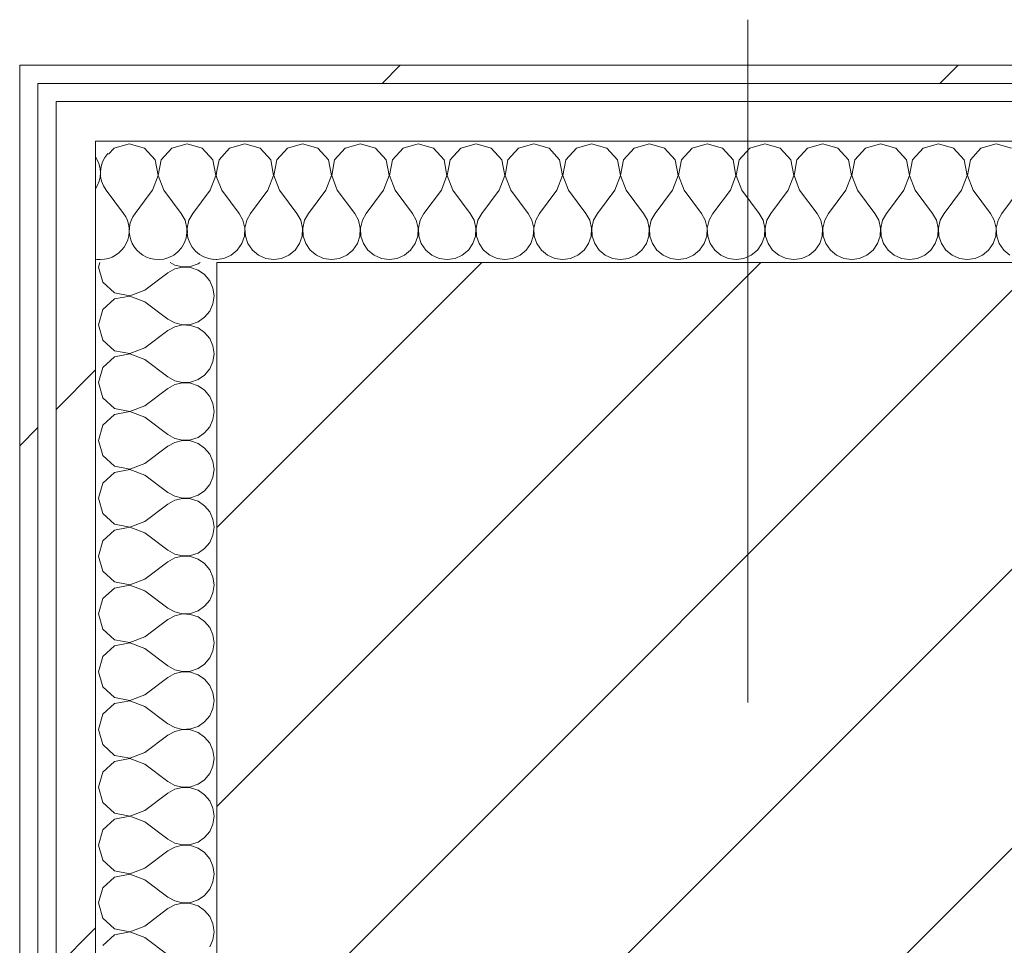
# Model space of a CAD drawing. Header units: millimetres. Extents: x -40968 to 77376, y -17881 to 4746.
# Tile 194 of 256: x 5764 to 6088, y -17014 to -16709. Entities that reach past the tile are written whole.
import ezdxf

# ---------------------------------------------------------------- set-up
doc = ezdxf.new("R2010")
doc.units = ezdxf.units.MM
doc.header["$MEASUREMENT"] = 0
doc.linetypes.add('Wipeout_Contour', pattern=[1000, 0, -1000])
doc.layers.add('10_ESTR_Pilars', color=7, linetype='Continuous')
doc.layers.add('Nuevo_08_E_Envans secs', color=7, linetype='Continuous')
for name, color, linetype, lineweight in [('10_ESTR_Pilars_Pluma_Nº__20', 1, 'Continuous', 5), ('10_ESTR_Pilars_Pluma_Nº__28', 7, 'Continuous', 20), ('10_ESTR_Pilars_Pluma_Nº__42', 8, 'Continuous', 25), ('Nuevo_08_E_Envans secs_Pluma_Nº__1', 7, 'Continuous', 5)]:
    doc.layers.add(name, color=color, linetype=linetype, lineweight=lineweight)
for name, color, linetype, lineweight, true_color in [('Nuevo_08_E_Envans secs_Pluma_Nº__102', 7, 'Continuous', 5, 0xcccccc), ('Nuevo_08_E_Envans secs_Pluma_Nº__171', 171, 'Continuous', 13, 0xaaaaff), ('Nuevo_08_E_Envans secs_Pluma_Nº__177', 7, 'Continuous', 15, 0xf7e046)]:
    doc.layers.add(name, color=color, linetype=linetype, lineweight=lineweight, true_color=true_color)
pattern_1 = [(45, (0, 0), (-183.8478, 183.8478), [195, -65]), (45, (7e-14, 183.85), (-183.8478, 183.8478), [195, -65])]

# ---------------------------------------------------------------- blocks, each defined once
blk = doc.blocks.new('*X462')
at = {"layer": 'Nuevo_08_E_Envans secs_Pluma_Nº__102', "color": 254, "linetype": 'Continuous', "lineweight": 5, "true_color": 0xcccccc}
for p, q in [((5792.38, -16765.17), (5798.1, -16772.79)), ((5806.53, -16766.62), (5801.9, -16772.79))]:
    blk.add_line(p, q, dxfattribs=at)
for centre, start, end in [((5800, -16759.45), 137.6928, 216.8699), ((5780.95, -16759.45), 326.4662, 33.5338), ((5790.48, -16778.5), 270, 36.8699), ((5809.52, -16778.5), 143.1301, 270), ((5809.52, -16778.5), 270, 356.3095), ((5828.57, -16778.5), 183.9457, 266.0543), ((5790.48, -16778.5), 260.4191, 270)]:
    blk.add_arc(centre, 9.52, start, end, dxfattribs=at)
blk = doc.blocks.new('*X463')
at = {"layer": 'Nuevo_08_E_Envans secs_Pluma_Nº__102', "color": 254, "linetype": 'Continuous', "lineweight": 5, "true_color": 0xcccccc}
for p, q in [((5838.1, -16749.93), (5833.09, -16751.35)), ((5843.1, -16751.35), (5838.1, -16749.93)), ((5857.14, -16749.93), (5852.14, -16751.35)), ((5862.15, -16751.35), (5857.14, -16749.93)), ((5876.19, -16749.93), (5871.18, -16751.35)), ((5881.2, -16751.35), (5876.19, -16749.93)), ((5895.24, -16749.93), (5890.23, -16751.35)), ((5900.25, -16751.35), (5895.24, -16749.93)), ((5914.29, -16749.93), (5909.28, -16751.35)), ((5919.29, -16751.35), (5914.29, -16749.93)), ((5933.33, -16749.93), (5928.33, -16751.35)), ((5938.34, -16751.35), (5933.33, -16749.93)), ((5952.38, -16749.93), (5947.37, -16751.35)), ((5957.39, -16751.35), (5952.38, -16749.93)), ((5971.43, -16749.93), (5966.42, -16751.35)), ((5976.44, -16751.35), (5971.43, -16749.93)), ((5990.48, -16749.93), (5985.47, -16751.35)), ((5995.48, -16751.35), (5990.48, -16749.93)), ((6009.52, -16749.93), (6004.52, -16751.35)), ((6014.53, -16751.35), (6009.52, -16749.93)), ((6028.57, -16749.93), (6023.56, -16751.35)), ((6033.58, -16751.35), (6028.57, -16749.93)), ((6047.62, -16749.93), (6042.61, -16751.35)), ((6052.63, -16751.35), (6047.62, -16749.93)), ((6066.67, -16749.93), (6061.66, -16751.35)), ((6071.67, -16751.35), (6066.67, -16749.93)), ((6085.71, -16749.93), (6080.71, -16751.35)), ((6090.72, -16751.35), (6085.71, -16749.93)), ((5833.09, -16751.35), (5829.58, -16755.19)), ((5846.61, -16755.19), (5843.1, -16751.35)), ((5852.14, -16751.35), (5848.62, -16755.19)), ((5865.66, -16755.19), (5862.15, -16751.35)), ((5871.18, -16751.35), (5867.67, -16755.19)), ((5884.71, -16755.19), (5881.2, -16751.35)), ((5890.23, -16751.35), (5886.72, -16755.19)), ((5903.76, -16755.19), (5900.25, -16751.35)), ((5909.28, -16751.35), (5905.77, -16755.19)), ((5922.8, -16755.19), (5919.29, -16751.35)), ((5928.33, -16751.35), (5924.81, -16755.19)), ((5941.85, -16755.19), (5938.34, -16751.35)), ((5947.37, -16751.35), (5943.86, -16755.19)), ((5960.9, -16755.19), (5957.39, -16751.35)), ((5966.42, -16751.35), (5962.91, -16755.19)), ((5979.95, -16755.19), (5976.44, -16751.35)), ((5985.47, -16751.35), (5981.96, -16755.19)), ((5998.99, -16755.19), (5995.48, -16751.35)), ((6004.52, -16751.35), (6001.01, -16755.19)), ((6018.04, -16755.19), (6014.53, -16751.35)), ((6023.56, -16751.35), (6020.05, -16755.19)), ((6037.09, -16755.19), (6033.58, -16751.35)), ((6042.61, -16751.35), (6039.1, -16755.19)), ((6056.14, -16755.19), (6052.63, -16751.35)), ((6061.66, -16751.35), (6058.15, -16755.19)), ((6075.19, -16755.19), (6071.67, -16751.35)), ((6080.71, -16751.35), (6077.2, -16755.19)), ((5829.58, -16755.19), (5828.89, -16758.82)), ((5847.58, -16760.31), (5846.61, -16755.19)), ((5848.62, -16755.19), (5847.66, -16760.31)), ((5866.63, -16760.31), (5865.66, -16755.19)), ((5867.67, -16755.19), (5866.71, -16760.31)), ((5885.68, -16760.31), (5884.71, -16755.19)), ((5886.72, -16755.19), (5885.75, -16760.31)), ((5904.72, -16760.31), (5903.76, -16755.19)), ((5905.77, -16755.19), (5904.8, -16760.31)), ((5923.77, -16760.31), (5922.8, -16755.19)), ((5924.81, -16755.19), (5923.85, -16760.31)), ((5942.82, -16760.31), (5941.85, -16755.19)), ((5943.86, -16755.19), (5942.9, -16760.31)), ((5961.87, -16760.31), (5960.9, -16755.19)), ((5962.91, -16755.19), (5961.94, -16760.31)), ((5980.91, -16760.31), (5979.95, -16755.19)), ((5981.96, -16755.19), (5980.99, -16760.31)), ((5999.96, -16760.31), (5998.99, -16755.19)), ((6001.01, -16755.19), (6000.04, -16760.31)), ((6019.01, -16760.31), (6018.04, -16755.19)), ((6020.05, -16755.19), (6019.09, -16760.31)), ((6038.06, -16760.31), (6037.09, -16755.19)), ((6039.1, -16755.19), (6038.13, -16760.31)), ((6057.1, -16760.31), (6056.14, -16755.19)), ((6058.15, -16755.19), (6057.18, -16760.31)), ((6076.15, -16760.31), (6075.19, -16755.19)), ((6077.2, -16755.19), (6076.23, -16760.31)), ((5845.71, -16765.17), (5847.58, -16760.31)), ((5847.66, -16760.31), (5849.52, -16765.17)), ((5864.76, -16765.17), (5866.63, -16760.31)), ((5866.71, -16760.31), (5868.57, -16765.17)), ((5883.81, -16765.17), (5885.68, -16760.31)), ((5885.75, -16760.31), (5887.62, -16765.17)), ((5902.86, -16765.17), (5904.72, -16760.31)), ((5904.8, -16760.31), (5906.67, -16765.17)), ((5921.9, -16765.17), (5923.77, -16760.31)), ((5923.85, -16760.31), (5925.71, -16765.17)), ((5940.95, -16765.17), (5942.82, -16760.31)), ((5942.9, -16760.31), (5944.76, -16765.17)), ((5960, -16765.17), (5961.87, -16760.31)), ((5961.94, -16760.31), (5963.81, -16765.17)), ((5979.05, -16765.17), (5980.91, -16760.31)), ((5980.99, -16760.31), (5982.86, -16765.17)), ((5998.1, -16765.17), (5999.96, -16760.31)), ((6000.04, -16760.31), (6001.9, -16765.17)), ((6017.14, -16765.17), (6019.01, -16760.31)), ((6019.09, -16760.31), (6020.95, -16765.17)), ((6036.19, -16765.17), (6038.06, -16760.31)), ((6038.13, -16760.31), (6040, -16765.17)), ((6055.24, -16765.17), (6057.1, -16760.31)), ((6057.18, -16760.31), (6059.05, -16765.17)), ((6074.29, -16765.17), (6076.15, -16760.31)), ((6076.23, -16760.31), (6078.1, -16765.17)), ((5828.89, -16761.04), (5830.48, -16765.17)), ((5830.48, -16765.17), (5836.19, -16772.79)), ((5845.71, -16765.17), (5840, -16772.79)), ((5849.52, -16765.17), (5855.24, -16772.79)), ((5864.76, -16765.17), (5859.05, -16772.79)), ((5868.57, -16765.17), (5874.29, -16772.79)), ((5883.81, -16765.17), (5878.1, -16772.79)), ((5887.62, -16765.17), (5893.33, -16772.79)), ((5902.86, -16765.17), (5897.14, -16772.79)), ((5906.67, -16765.17), (5912.38, -16772.79)), ((5921.9, -16765.17), (5916.19, -16772.79)), ((5925.71, -16765.17), (5931.43, -16772.79)), ((5940.95, -16765.17), (5935.24, -16772.79)), ((5944.76, -16765.17), (5950.48, -16772.79)), ((5960, -16765.17), (5954.29, -16772.79)), ((5963.81, -16765.17), (5969.52, -16772.79)), ((5979.05, -16765.17), (5973.33, -16772.79)), ((5982.86, -16765.17), (5988.57, -16772.79)), ((5998.1, -16765.17), (5992.38, -16772.79)), ((6001.9, -16765.17), (6007.62, -16772.79)), ((6017.14, -16765.17), (6011.43, -16772.79)), ((6020.95, -16765.17), (6026.67, -16772.79)), ((6036.19, -16765.17), (6030.48, -16772.79)), ((6040, -16765.17), (6045.71, -16772.79)), ((6055.24, -16765.17), (6049.52, -16772.79)), ((6059.05, -16765.17), (6064.76, -16772.79)), ((6074.29, -16765.17), (6068.57, -16772.79)), ((6078.1, -16765.17), (6083.81, -16772.79)), ((6093.33, -16765.17), (6087.62, -16772.79)), ((5837.46, -16775.08), (5836.19, -16772.79)), ((5840, -16772.79), (5838.73, -16775.08)), ((5856.51, -16775.08), (5855.24, -16772.79)), ((5859.05, -16772.79), (5857.78, -16775.08)), ((5875.56, -16775.08), (5874.29, -16772.79)), ((5878.1, -16772.79), (5876.82, -16775.08)), ((5894.6, -16775.08), (5893.33, -16772.79)), ((5897.14, -16772.79), (5895.87, -16775.08)), ((5913.65, -16775.08), (5912.38, -16772.79)), ((5916.19, -16772.79), (5914.92, -16775.08)), ((5932.7, -16775.08), (5931.43, -16772.79)), ((5935.24, -16772.79), (5933.97, -16775.08)), ((5951.75, -16775.08), (5950.48, -16772.79)), ((5954.29, -16772.79), (5953.01, -16775.08)), ((5970.8, -16775.08), (5969.52, -16772.79)), ((5973.33, -16772.79), (5972.06, -16775.08)), ((5989.84, -16775.08), (5988.57, -16772.79)), ((5992.38, -16772.79), (5991.11, -16775.08)), ((6008.89, -16775.08), (6007.62, -16772.79)), ((6011.43, -16772.79), (6010.16, -16775.08)), ((6027.94, -16775.08), (6026.67, -16772.79)), ((6030.48, -16772.79), (6029.2, -16775.08)), ((6046.99, -16775.08), (6045.71, -16772.79)), ((6049.52, -16772.79), (6048.25, -16775.08)), ((6066.03, -16775.08), (6064.76, -16772.79)), ((6068.57, -16772.79), (6067.3, -16775.08)), ((6085.08, -16775.08), (6083.81, -16772.79)), ((6087.62, -16772.79), (6086.35, -16775.08)), ((5838.06, -16777.64), (5837.46, -16775.08)), ((5838.73, -16775.08), (5838.13, -16777.64)), ((5857.1, -16777.64), (5856.51, -16775.08)), ((5857.78, -16775.08), (5857.18, -16777.64)), ((5876.15, -16777.64), (5875.56, -16775.08)), ((5876.82, -16775.08), (5876.23, -16777.64)), ((5895.2, -16777.64), (5894.6, -16775.08)), ((5895.87, -16775.08), (5895.28, -16777.64)), ((5914.25, -16777.64), (5913.65, -16775.08)), ((5914.92, -16775.08), (5914.32, -16777.64)), ((5933.29, -16777.64), (5932.7, -16775.08)), ((5933.97, -16775.08), (5933.37, -16777.64)), ((5952.34, -16777.64), (5951.75, -16775.08)), ((5953.01, -16775.08), (5952.42, -16777.64)), ((5971.39, -16777.64), (5970.8, -16775.08)), ((5972.06, -16775.08), (5971.47, -16777.64)), ((5990.44, -16777.64), (5989.84, -16775.08)), ((5991.11, -16775.08), (5990.51, -16777.64)), ((6009.49, -16777.64), (6008.89, -16775.08)), ((6010.16, -16775.08), (6009.56, -16777.64)), ((6028.53, -16777.64), (6027.94, -16775.08)), ((6029.2, -16775.08), (6028.61, -16777.64)), ((6047.58, -16777.64), (6046.99, -16775.08)), ((6048.25, -16775.08), (6047.66, -16777.64)), ((6066.63, -16777.64), (6066.03, -16775.08)), ((6067.3, -16775.08), (6066.71, -16777.64)), ((6085.68, -16777.64), (6085.08, -16775.08)), ((6086.35, -16775.08), (6085.75, -16777.64)), ((5837.93, -16780.27), (5838.06, -16777.64)), ((5838.13, -16777.64), (5838.26, -16780.27)), ((5856.98, -16780.27), (5857.1, -16777.64)), ((5857.18, -16777.64), (5857.31, -16780.27)), ((5876.02, -16780.27), (5876.15, -16777.64)), ((5876.23, -16777.64), (5876.36, -16780.27)), ((5895.07, -16780.27), (5895.2, -16777.64)), ((5895.28, -16777.64), (5895.4, -16780.27)), ((5914.12, -16780.27), (5914.25, -16777.64)), ((5914.32, -16777.64), (5914.45, -16780.27)), ((5933.17, -16780.27), (5933.29, -16777.64)), ((5933.37, -16777.64), (5933.5, -16780.27)), ((5952.22, -16780.27), (5952.34, -16777.64)), ((5952.42, -16777.64), (5952.55, -16780.27)), ((5971.26, -16780.27), (5971.39, -16777.64)), ((5971.47, -16777.64), (5971.59, -16780.27)), ((5990.31, -16780.27), (5990.44, -16777.64)), ((5990.51, -16777.64), (5990.64, -16780.27)), ((6009.36, -16780.27), (6009.49, -16777.64)), ((6009.56, -16777.64), (6009.69, -16780.27)), ((6028.41, -16780.27), (6028.53, -16777.64)), ((6028.61, -16777.64), (6028.74, -16780.27)), ((6047.45, -16780.27), (6047.58, -16777.64)), ((6047.66, -16777.64), (6047.78, -16780.27)), ((6066.5, -16780.27), (6066.63, -16777.64)), ((6066.71, -16777.64), (6066.83, -16780.27)), ((6085.55, -16780.27), (6085.68, -16777.64)), ((6085.75, -16777.64), (6085.88, -16780.27)), ((5835.6, -16784.92), (5837.09, -16782.76)), ((5837.09, -16782.76), (5837.93, -16780.27)), ((5838.26, -16780.27), (5839.1, -16782.76)), ((5839.1, -16782.76), (5840.59, -16784.92)), ((5854.65, -16784.92), (5856.14, -16782.76)), ((5856.14, -16782.76), (5856.98, -16780.27)), ((5857.31, -16780.27), (5858.15, -16782.76)), ((5858.15, -16782.76), (5859.64, -16784.92)), ((5873.7, -16784.92), (5875.19, -16782.76)), ((5875.19, -16782.76), (5876.02, -16780.27)), ((5876.36, -16780.27), (5877.2, -16782.76)), ((5877.2, -16782.76), (5878.68, -16784.92)), ((5892.74, -16784.92), (5894.23, -16782.76)), ((5894.23, -16782.76), (5895.07, -16780.27)), ((5895.4, -16780.27), (5896.24, -16782.76)), ((5896.24, -16782.76), (5897.73, -16784.92)), ((5911.79, -16784.92), (5913.28, -16782.76)), ((5913.28, -16782.76), (5914.12, -16780.27)), ((5914.45, -16780.27), (5915.29, -16782.76)), ((5915.29, -16782.76), (5916.78, -16784.92)), ((5930.84, -16784.92), (5932.33, -16782.76)), ((5932.33, -16782.76), (5933.17, -16780.27)), ((5933.5, -16780.27), (5934.34, -16782.76)), ((5934.34, -16782.76), (5935.83, -16784.92)), ((5949.89, -16784.92), (5951.38, -16782.76)), ((5951.38, -16782.76), (5952.22, -16780.27)), ((5952.55, -16780.27), (5953.39, -16782.76)), ((5953.39, -16782.76), (5954.87, -16784.92)), ((5968.94, -16784.92), (5970.42, -16782.76)), ((5970.42, -16782.76), (5971.26, -16780.27)), ((5971.59, -16780.27), (5972.43, -16782.76)), ((5972.43, -16782.76), (5973.92, -16784.92)), ((5987.98, -16784.92), (5989.47, -16782.76)), ((5989.47, -16782.76), (5990.31, -16780.27)), ((5990.64, -16780.27), (5991.48, -16782.76)), ((5991.48, -16782.76), (5992.97, -16784.92)), ((6007.03, -16784.92), (6008.52, -16782.76)), ((6008.52, -16782.76), (6009.36, -16780.27)), ((6009.69, -16780.27), (6010.53, -16782.76)), ((6010.53, -16782.76), (6012.02, -16784.92)), ((6026.08, -16784.92), (6027.57, -16782.76)), ((6027.57, -16782.76), (6028.41, -16780.27)), ((6028.74, -16780.27), (6029.58, -16782.76)), ((6029.58, -16782.76), (6031.06, -16784.92)), ((6045.13, -16784.92), (6046.61, -16782.76)), ((6046.61, -16782.76), (6047.45, -16780.27)), ((6047.78, -16780.27), (6048.62, -16782.76)), ((6048.62, -16782.76), (6050.11, -16784.92)), ((6064.17, -16784.92), (6065.66, -16782.76)), ((6065.66, -16782.76), (6066.5, -16780.27)), ((6066.83, -16780.27), (6067.67, -16782.76)), ((6067.67, -16782.76), (6069.16, -16784.92)), ((6083.22, -16784.92), (6084.71, -16782.76)), ((6084.71, -16782.76), (6085.55, -16780.27)), ((6085.88, -16780.27), (6086.72, -16782.76)), ((6086.72, -16782.76), (6088.21, -16784.92)), ((5833.58, -16786.6), (5835.6, -16784.92)), ((5840.59, -16784.92), (5842.61, -16786.6)), ((5852.63, -16786.6), (5854.65, -16784.92)), ((5859.64, -16784.92), (5861.66, -16786.6)), ((5871.67, -16786.6), (5873.7, -16784.92)), ((5878.68, -16784.92), (5880.71, -16786.6)), ((5890.72, -16786.6), (5892.74, -16784.92)), ((5897.73, -16784.92), (5899.75, -16786.6)), ((5909.77, -16786.6), (5911.79, -16784.92)), ((5916.78, -16784.92), (5918.8, -16786.6)), ((5928.82, -16786.6), (5930.84, -16784.92)), ((5935.83, -16784.92), (5937.85, -16786.6)), ((5947.86, -16786.6), (5949.89, -16784.92)), ((5954.87, -16784.92), (5956.9, -16786.6)), ((5966.91, -16786.6), (5968.94, -16784.92)), ((5973.92, -16784.92), (5975.95, -16786.6)), ((5985.96, -16786.6), (5987.98, -16784.92)), ((5992.97, -16784.92), (5994.99, -16786.6)), ((6005.01, -16786.6), (6007.03, -16784.92)), ((6012.02, -16784.92), (6014.04, -16786.6)), ((6024.05, -16786.6), (6026.08, -16784.92)), ((6031.06, -16784.92), (6033.09, -16786.6)), ((6043.1, -16786.6), (6045.13, -16784.92)), ((6050.11, -16784.92), (6052.14, -16786.6)), ((6062.15, -16786.6), (6064.17, -16784.92)), ((6069.16, -16784.92), (6071.18, -16786.6)), ((6081.2, -16786.6), (6083.22, -16784.92)), ((6088.21, -16784.92), (6090.23, -16786.6)), ((5828.89, -16787.98), (5831.17, -16787.66)), ((5831.17, -16787.66), (5833.58, -16786.6)), ((5842.61, -16786.6), (5845.02, -16787.66)), ((5845.02, -16787.66), (5847.62, -16788.02)), ((5847.62, -16788.02), (5850.22, -16787.66)), ((5850.22, -16787.66), (5852.63, -16786.6)), ((5861.66, -16786.6), (5864.06, -16787.66)), ((5864.06, -16787.66), (5866.67, -16788.02)), ((5866.67, -16788.02), (5869.27, -16787.66)), ((5869.27, -16787.66), (5871.67, -16786.6)), ((5880.71, -16786.6), (5883.11, -16787.66)), ((5883.11, -16787.66), (5885.71, -16788.02)), ((5885.71, -16788.02), (5888.32, -16787.66)), ((5888.32, -16787.66), (5890.72, -16786.6)), ((5899.75, -16786.6), (5902.16, -16787.66)), ((5902.16, -16787.66), (5904.76, -16788.02)), ((5904.76, -16788.02), (5907.36, -16787.66)), ((5907.36, -16787.66), (5909.77, -16786.6)), ((5918.8, -16786.6), (5921.21, -16787.66)), ((5921.21, -16787.66), (5923.81, -16788.02)), ((5923.81, -16788.02), (5926.41, -16787.66)), ((5926.41, -16787.66), (5928.82, -16786.6)), ((5937.85, -16786.6), (5940.25, -16787.66)), ((5940.25, -16787.66), (5942.86, -16788.02)), ((5942.86, -16788.02), (5945.46, -16787.66)), ((5945.46, -16787.66), (5947.86, -16786.6)), ((5956.9, -16786.6), (5959.3, -16787.66)), ((5959.3, -16787.66), (5961.9, -16788.02)), ((5961.9, -16788.02), (5964.51, -16787.66)), ((5964.51, -16787.66), (5966.91, -16786.6)), ((5975.95, -16786.6), (5978.35, -16787.66)), ((5978.35, -16787.66), (5980.95, -16788.02)), ((5980.95, -16788.02), (5983.55, -16787.66)), ((5983.55, -16787.66), (5985.96, -16786.6)), ((5994.99, -16786.6), (5997.4, -16787.66)), ((5997.4, -16787.66), (6000, -16788.02)), ((6000, -16788.02), (6002.6, -16787.66)), ((6002.6, -16787.66), (6005.01, -16786.6)), ((6014.04, -16786.6), (6016.45, -16787.66)), ((6016.45, -16787.66), (6019.05, -16788.02)), ((6019.05, -16788.02), (6021.65, -16787.66)), ((6021.65, -16787.66), (6024.05, -16786.6)), ((6033.09, -16786.6), (6035.49, -16787.66)), ((6035.49, -16787.66), (6038.1, -16788.02)), ((6038.1, -16788.02), (6040.7, -16787.66)), ((6040.7, -16787.66), (6043.1, -16786.6)), ((6052.14, -16786.6), (6054.54, -16787.66)), ((6054.54, -16787.66), (6057.14, -16788.02)), ((6057.14, -16788.02), (6059.75, -16787.66)), ((6059.75, -16787.66), (6062.15, -16786.6)), ((6071.18, -16786.6), (6073.59, -16787.66)), ((6073.59, -16787.66), (6076.19, -16788.02)), ((6076.19, -16788.02), (6078.79, -16787.66)), ((6078.79, -16787.66), (6081.2, -16786.6))]:
    blk.add_line(p, q, dxfattribs=at)
blk = doc.blocks.new('*X464')
at = {"layer": 'Nuevo_08_E_Envans secs_Pluma_Nº__102', "color": 254, "linetype": 'Continuous', "lineweight": 5, "true_color": 0xcccccc}
for p, q in [((5800, -16749.93), (5794.99, -16751.35)), ((5805.01, -16751.35), (5800, -16749.93)), ((5819.05, -16749.93), (5814.04, -16751.35)), ((5824.05, -16751.35), (5819.05, -16749.93)), ((5794.99, -16751.35), (5793.21, -16753.3)), ((5808.52, -16755.19), (5805.01, -16751.35)), ((5814.04, -16751.35), (5810.53, -16755.19)), ((5827.57, -16755.19), (5824.05, -16751.35)), ((5809.49, -16760.31), (5808.52, -16755.19)), ((5810.53, -16755.19), (5809.56, -16760.31)), ((5828.53, -16760.31), (5827.57, -16755.19)), ((5807.62, -16765.17), (5809.49, -16760.31)), ((5809.56, -16760.31), (5811.43, -16765.17)), ((5826.67, -16765.17), (5828.53, -16760.31)), ((5828.89, -16758.82), (5828.61, -16760.31)), ((5828.61, -16760.31), (5828.89, -16761.04)), ((5807.62, -16765.17), (5806.53, -16766.62)), ((5811.43, -16765.17), (5817.14, -16772.79)), ((5826.67, -16765.17), (5820.95, -16772.79)), ((5818.41, -16775.08), (5817.14, -16772.79)), ((5820.95, -16772.79), (5819.68, -16775.08)), ((5819.01, -16777.64), (5818.41, -16775.08)), ((5819.68, -16775.08), (5819.09, -16777.64)), ((5818.94, -16779.03), (5819.01, -16777.64)), ((5819.09, -16777.64), (5819.16, -16779.25)), ((5827.84, -16787.92), (5828.57, -16788.02)), ((5828.57, -16788.02), (5828.89, -16787.98))]:
    blk.add_line(p, q, dxfattribs=at)
blk = doc.blocks.new('Muro_143_5', base_point=(6357.11, -16788.98))
at = {"layer": 'Nuevo_08_E_Envans secs', "color": 7, "lineweight": 20}
blk.add_blockref('*X462', (0, 0), dxfattribs=at)
at = {"color": 254, "linetype": 'Wipeout_Contour', "lineweight": 0, "ltscale": 53082.04572}
blk.add_wipeout([(5763.89, -16729.98), (5769.89, -16729.98), (5763.89, -16723.98)], dxfattribs=at).dxf.layer = 'Nuevo_08_E_Envans secs'
at = {"color": 254, "linetype": 'Wipeout_Contour', "lineweight": 0, "ltscale": 53143.336556}
blk.add_wipeout([(5775.89, -16748.98), (5788.89, -16748.98), (5775.89, -16735.98)], dxfattribs=at).dxf.layer = 'Nuevo_08_E_Envans secs'
at = {"layer": 'Nuevo_08_E_Envans secs_Pluma_Nº__171', "linetype": 'Continuous', "lineweight": 13, "true_color": 0xaaaaff}
h = blk.add_hatch(dxfattribs=at)
h.set_pattern_fill('Panellat_HPL_0005', color=161, style=0, pattern_type=2)
h.set_pattern_definition(pattern_1)
h.paths.add_polyline_path([(5763.89, -16729.98), (5769.89, -16729.98), (5763.89, -16723.98)])
at = {"layer": 'Nuevo_08_E_Envans secs_Pluma_Nº__177', "linetype": 'Continuous', "lineweight": 15, "true_color": 0xf7e046}
h = blk.add_hatch(dxfattribs=at)
h.set_pattern_fill('Panellat_HPL_0005', color=53, style=0, pattern_type=2)
h.set_pattern_definition(pattern_1)
h.paths.add_polyline_path([(5775.89, -16748.98), (5788.89, -16748.98), (5775.89, -16735.98)])
at = {"color": 254, "linetype": 'Wipeout_Contour', "lineweight": 0, "ltscale": 71176.852418}
blk.add_wipeout([(5769.89, -16729.98), (6357.11, -16729.98), (6357.11, -16723.98), (5769.89, -16723.98)], dxfattribs=at).dxf.layer = 'Nuevo_08_E_Envans secs'
at = {"color": 254, "linetype": 'Wipeout_Contour', "lineweight": 0, "ltscale": 71256.06503}
blk.add_wipeout([(5788.89, -16748.98), (6369.11, -16748.98), (6369.11, -16735.98), (5788.89, -16735.98)], dxfattribs=at).dxf.layer = 'Nuevo_08_E_Envans secs'
at = {"layer": 'Nuevo_08_E_Envans secs_Pluma_Nº__171', "linetype": 'Continuous', "lineweight": 13, "true_color": 0xaaaaff}
h = blk.add_hatch(dxfattribs=at)
h.set_pattern_fill('Panellat_HPL_0005', color=161, style=0, pattern_type=2)
h.set_pattern_definition(pattern_1)
h.paths.add_polyline_path([(5769.89, -16729.98), (6357.11, -16729.98), (6357.11, -16723.98), (5769.89, -16723.98)])
at = {"layer": 'Nuevo_08_E_Envans secs_Pluma_Nº__177', "linetype": 'Continuous', "lineweight": 15, "true_color": 0xf7e046}
h = blk.add_hatch(dxfattribs=at)
h.set_pattern_fill('Panellat_HPL_0005', color=53, style=0, pattern_type=2)
h.set_pattern_definition(pattern_1)
h.paths.add_polyline_path([(5788.89, -16748.98), (6369.11, -16748.98), (6369.11, -16735.98), (5788.89, -16735.98)])
at = {"layer": 'Nuevo_08_E_Envans secs_Pluma_Nº__1', "color": 7, "linetype": 'Continuous', "lineweight": 5}
for p, q in [((6357.11, -16729.98), (5775.89, -16729.98)), ((6369.11, -16748.98), (5828.89, -16748.98))]:
    blk.add_line(p, q, dxfattribs=at)
at = {"layer": 'Nuevo_08_E_Envans secs', "color": 7, "lineweight": 20}
for name in ['*X464', '*X463']:
    blk.add_blockref(name, (0, 0), dxfattribs=at)
at = {"color": 254, "linetype": 'Wipeout_Contour', "lineweight": 0, "ltscale": 53077.057677}
blk.add_wipeout([(5769.89, -16723.98), (5763.89, -16723.98), (5769.89, -16729.98)], dxfattribs=at).dxf.layer = 'Nuevo_08_E_Envans secs'
at = {"color": 254, "linetype": 'Wipeout_Contour', "lineweight": 0, "ltscale": 53134.020971}
blk.add_wipeout([(5788.89, -16735.98), (5775.89, -16735.98), (5788.89, -16748.98)], dxfattribs=at).dxf.layer = 'Nuevo_08_E_Envans secs'
at = {"layer": 'Nuevo_08_E_Envans secs_Pluma_Nº__171', "linetype": 'Continuous', "lineweight": 13, "true_color": 0xaaaaff}
h = blk.add_hatch(dxfattribs=at)
h.set_pattern_fill('Panellat_HPL_0005', color=161, style=0, pattern_type=2)
h.set_pattern_definition(pattern_1)
h.paths.add_polyline_path([(5769.89, -16723.98), (5763.89, -16723.98), (5769.89, -16729.98)])
at = {"layer": 'Nuevo_08_E_Envans secs_Pluma_Nº__177', "linetype": 'Continuous', "lineweight": 15, "true_color": 0xf7e046}
h = blk.add_hatch(dxfattribs=at)
h.set_pattern_fill('Panellat_HPL_0005', color=53, style=0, pattern_type=2)
h.set_pattern_definition(pattern_1)
h.paths.add_polyline_path([(5788.89, -16735.98), (5775.89, -16735.98), (5788.89, -16748.98)])
at = {"layer": 'Nuevo_08_E_Envans secs_Pluma_Nº__1', "color": 7, "linetype": 'Continuous', "lineweight": 5}
for p, q in [((5769.89, -16729.98), (5769.89, -16735.98)), ((5775.89, -16729.98), (5769.89, -16729.98)), ((5775.89, -16735.98), (5775.89, -16748.98)), ((5788.89, -16735.98), (5775.89, -16735.98)), ((6363.11, -16735.98), (5788.89, -16735.98)), ((5788.89, -16748.98), (5788.89, -16788.98)), ((5828.89, -16748.98), (5788.89, -16748.98))]:
    blk.add_line(p, q, dxfattribs=at)
at = {"layer": 'Nuevo_08_E_Envans secs_Pluma_Nº__1', "color": 7, "linetype": 'Continuous', "lineweight": 5, "flags": 128}
for points in [[(5763.89, -16723.98), (5763.89, -16729.98)], [(6357.11, -16723.98), (5763.89, -16723.98)]]:
    blk.add_lwpolyline(points, dxfattribs=at)
blk = doc.blocks.new('*X466')
at = {"layer": 'Nuevo_08_E_Envans secs_Pluma_Nº__102', "color": 254, "linetype": 'Continuous', "lineweight": 5, "true_color": 0xcccccc}
for p, q in [((5790.27, -16788.98), (5789.84, -16790.48)), ((5813.43, -16788.98), (5815, -16789.84)), ((5820.18, -16790.31), (5822.67, -16789.47)), ((5822.67, -16789.47), (5823.39, -16788.98)), ((5789.84, -16790.48), (5791.27, -16795.48)), ((5805.08, -16798.1), (5812.7, -16792.38)), ((5815, -16791.11), (5812.7, -16792.38)), ((5815, -16789.84), (5817.56, -16790.44)), ((5817.56, -16790.51), (5815, -16791.11)), ((5817.56, -16790.44), (5820.18, -16790.31)), ((5820.18, -16790.64), (5817.56, -16790.51)), ((5822.67, -16791.48), (5820.18, -16790.64)), ((5824.84, -16792.97), (5822.67, -16791.48)), ((5826.52, -16794.99), (5824.84, -16792.97)), ((5791.27, -16795.48), (5795.11, -16798.99)), ((5827.58, -16797.4), (5826.52, -16794.99)), ((5795.11, -16798.99), (5800.22, -16799.96)), ((5800.22, -16799.96), (5805.08, -16798.1)), ((5827.94, -16800), (5827.58, -16797.4)), ((5795.11, -16801.01), (5791.27, -16804.52)), ((5800.22, -16800.04), (5795.11, -16801.01)), ((5805.08, -16801.9), (5800.22, -16800.04)), ((5805.08, -16801.9), (5812.7, -16807.62)), ((5826.52, -16805.01), (5827.58, -16802.6)), ((5827.58, -16802.6), (5827.94, -16800)), ((5791.27, -16804.52), (5789.84, -16809.52)), ((5824.84, -16807.03), (5826.52, -16805.01)), ((5812.7, -16807.62), (5815, -16808.89)), ((5815, -16808.89), (5817.56, -16809.49)), ((5820.18, -16809.36), (5822.67, -16808.52)), ((5822.67, -16808.52), (5824.84, -16807.03)), ((5789.84, -16809.52), (5791.27, -16814.53)), ((5805.08, -16817.14), (5812.7, -16811.43)), ((5815, -16810.16), (5812.7, -16811.43)), ((5817.56, -16809.56), (5815, -16810.16)), ((5817.56, -16809.49), (5820.18, -16809.36)), ((5820.18, -16809.69), (5817.56, -16809.56)), ((5822.67, -16810.53), (5820.18, -16809.69)), ((5824.84, -16812.02), (5822.67, -16810.53)), ((5826.52, -16814.04), (5824.84, -16812.02)), ((5791.27, -16814.53), (5795.11, -16818.04)), ((5827.58, -16816.45), (5826.52, -16814.04)), ((5795.11, -16818.04), (5800.22, -16819.01)), ((5800.22, -16819.01), (5805.08, -16817.14)), ((5827.94, -16819.05), (5827.58, -16816.45)), ((5795.11, -16820.05), (5791.27, -16823.56)), ((5800.22, -16819.09), (5795.11, -16820.05)), ((5805.08, -16820.95), (5800.22, -16819.09)), ((5805.08, -16820.95), (5812.7, -16826.67)), ((5826.52, -16824.05), (5827.58, -16821.65)), ((5827.58, -16821.65), (5827.94, -16819.05)), ((5791.27, -16823.56), (5789.84, -16828.57)), ((5824.84, -16826.08), (5826.52, -16824.05)), ((5789.84, -16828.57), (5791.27, -16833.58)), ((5812.7, -16826.67), (5815, -16827.94)), ((5815, -16827.94), (5817.56, -16828.53)), ((5817.56, -16828.61), (5815, -16829.2)), ((5817.56, -16828.53), (5820.18, -16828.41)), ((5820.18, -16828.74), (5817.56, -16828.61)), ((5820.18, -16828.41), (5822.67, -16827.57)), ((5822.67, -16829.58), (5820.18, -16828.74)), ((5822.67, -16827.57), (5824.84, -16826.08)), ((5805.08, -16836.19), (5812.7, -16830.48)), ((5815, -16829.2), (5812.7, -16830.48)), ((5824.84, -16831.06), (5822.67, -16829.58)), ((5826.52, -16833.09), (5824.84, -16831.06)), ((5791.27, -16833.58), (5795.11, -16837.09)), ((5827.58, -16835.49), (5826.52, -16833.09)), ((5795.11, -16837.09), (5800.22, -16838.06)), ((5800.22, -16838.13), (5795.11, -16839.1)), ((5800.22, -16838.06), (5805.08, -16836.19)), ((5805.08, -16840), (5800.22, -16838.13)), ((5827.94, -16838.1), (5827.58, -16835.49)), ((5827.58, -16840.7), (5827.94, -16838.1)), ((5795.11, -16839.1), (5791.27, -16842.61)), ((5805.08, -16840), (5812.7, -16845.71)), ((5826.52, -16843.1), (5827.58, -16840.7)), ((5791.27, -16842.61), (5789.84, -16847.62)), ((5824.84, -16845.13), (5826.52, -16843.1)), ((5789.84, -16847.62), (5791.27, -16852.63)), ((5812.7, -16845.71), (5815, -16846.99)), ((5815, -16846.99), (5817.56, -16847.58)), ((5817.56, -16847.66), (5815, -16848.25)), ((5817.56, -16847.58), (5820.18, -16847.45)), ((5820.18, -16847.78), (5817.56, -16847.66)), ((5820.18, -16847.45), (5822.67, -16846.61)), ((5822.67, -16848.62), (5820.18, -16847.78)), ((5822.67, -16846.61), (5824.84, -16845.13)), ((5805.08, -16855.24), (5812.7, -16849.52)), ((5815, -16848.25), (5812.7, -16849.52)), ((5824.84, -16850.11), (5822.67, -16848.62)), ((5826.52, -16852.14), (5824.84, -16850.11)), ((5791.27, -16852.63), (5795.11, -16856.14)), ((5827.58, -16854.54), (5826.52, -16852.14)), ((5827.94, -16857.14), (5827.58, -16854.54)), ((5795.11, -16856.14), (5800.22, -16857.1)), ((5800.22, -16857.18), (5795.11, -16858.15)), ((5800.22, -16857.1), (5805.08, -16855.24)), ((5805.08, -16859.05), (5800.22, -16857.18)), ((5827.58, -16859.75), (5827.94, -16857.14)), ((5795.11, -16858.15), (5791.27, -16861.66)), ((5805.08, -16859.05), (5812.7, -16864.76)), ((5826.52, -16862.15), (5827.58, -16859.75)), ((5791.27, -16861.66), (5789.84, -16866.67)), ((5822.67, -16865.66), (5824.84, -16864.17)), ((5824.84, -16864.17), (5826.52, -16862.15)), ((5789.84, -16866.67), (5791.27, -16871.67)), ((5812.7, -16864.76), (5815, -16866.03)), ((5815, -16867.3), (5812.7, -16868.57)), ((5815, -16866.03), (5817.56, -16866.63)), ((5817.56, -16866.71), (5815, -16867.3)), ((5817.56, -16866.63), (5820.18, -16866.5)), ((5820.18, -16866.83), (5817.56, -16866.71)), ((5820.18, -16866.5), (5822.67, -16865.66)), ((5822.67, -16867.67), (5820.18, -16866.83)), ((5824.84, -16869.16), (5822.67, -16867.67)), ((5805.08, -16874.29), (5812.7, -16868.57)), ((5826.52, -16871.18), (5824.84, -16869.16)), ((5791.27, -16871.67), (5795.11, -16875.19)), ((5827.58, -16873.59), (5826.52, -16871.18)), ((5827.94, -16876.19), (5827.58, -16873.59)), ((5795.11, -16877.2), (5791.27, -16880.71)), ((5795.11, -16875.19), (5800.22, -16876.15)), ((5800.22, -16876.23), (5795.11, -16877.2)), ((5800.22, -16876.15), (5805.08, -16874.29)), ((5805.08, -16878.1), (5800.22, -16876.23)), ((5827.58, -16878.79), (5827.94, -16876.19)), ((5805.08, -16878.1), (5812.7, -16883.81)), ((5826.52, -16881.2), (5827.58, -16878.79)), ((5791.27, -16880.71), (5789.84, -16885.71)), ((5812.7, -16883.81), (5815, -16885.08)), ((5822.67, -16884.71), (5824.84, -16883.22)), ((5824.84, -16883.22), (5826.52, -16881.2)), ((5789.84, -16885.71), (5791.27, -16890.72)), ((5815, -16886.35), (5812.7, -16887.62)), ((5815, -16885.08), (5817.56, -16885.68)), ((5817.56, -16885.75), (5815, -16886.35)), ((5817.56, -16885.68), (5820.18, -16885.55)), ((5820.18, -16885.88), (5817.56, -16885.75)), ((5820.18, -16885.55), (5822.67, -16884.71)), ((5822.67, -16886.72), (5820.18, -16885.88)), ((5824.84, -16888.21), (5822.67, -16886.72)), ((5805.08, -16893.33), (5812.7, -16887.62)), ((5826.52, -16890.23), (5824.84, -16888.21)), ((5827.58, -16892.64), (5826.52, -16890.23)), ((5791.27, -16890.72), (5795.11, -16894.23)), ((5800.22, -16895.2), (5805.08, -16893.33)), ((5827.94, -16895.24), (5827.58, -16892.64)), ((5795.11, -16896.24), (5791.27, -16899.75)), ((5795.11, -16894.23), (5800.22, -16895.2)), ((5800.22, -16895.28), (5795.11, -16896.24)), ((5805.08, -16897.14), (5800.22, -16895.28)), ((5827.58, -16897.84), (5827.94, -16895.24)), ((5791.27, -16899.75), (5789.84, -16904.76)), ((5805.08, -16897.14), (5812.7, -16902.86)), ((5826.52, -16900.25), (5827.58, -16897.84)), ((5812.7, -16902.86), (5815, -16904.13)), ((5822.67, -16903.76), (5824.84, -16902.27)), ((5824.84, -16902.27), (5826.52, -16900.25)), ((5789.84, -16904.76), (5791.27, -16909.77)), ((5815, -16905.4), (5812.7, -16906.67)), ((5815, -16904.13), (5817.56, -16904.72)), ((5817.56, -16904.8), (5815, -16905.4)), ((5817.56, -16904.72), (5820.18, -16904.6)), ((5820.18, -16904.93), (5817.56, -16904.8)), ((5820.18, -16904.6), (5822.67, -16903.76)), ((5822.67, -16905.77), (5820.18, -16904.93)), ((5824.84, -16907.26), (5822.67, -16905.77)), ((5791.27, -16909.77), (5795.11, -16913.28)), ((5805.08, -16912.38), (5812.7, -16906.67)), ((5826.52, -16909.28), (5824.84, -16907.26)), ((5827.58, -16911.68), (5826.52, -16909.28)), ((5800.22, -16914.25), (5805.08, -16912.38)), ((5827.94, -16914.29), (5827.58, -16911.68)), ((5795.11, -16915.29), (5791.27, -16918.8)), ((5795.11, -16913.28), (5800.22, -16914.25)), ((5800.22, -16914.32), (5795.11, -16915.29)), ((5805.08, -16916.19), (5800.22, -16914.32)), ((5805.08, -16916.19), (5812.7, -16921.9)), ((5827.58, -16916.89), (5827.94, -16914.29)), ((5791.27, -16918.8), (5789.84, -16923.81)), ((5824.84, -16921.32), (5826.52, -16919.29)), ((5826.52, -16919.29), (5827.58, -16916.89)), ((5812.7, -16921.9), (5815, -16923.18)), ((5820.18, -16923.64), (5822.67, -16922.8)), ((5822.67, -16922.8), (5824.84, -16921.32)), ((5789.84, -16923.81), (5791.27, -16928.82)), ((5805.08, -16931.43), (5812.7, -16925.71)), ((5815, -16924.44), (5812.7, -16925.71)), ((5815, -16923.18), (5817.56, -16923.77)), ((5817.56, -16923.85), (5815, -16924.44)), ((5817.56, -16923.77), (5820.18, -16923.64)), ((5820.18, -16923.98), (5817.56, -16923.85)), ((5822.67, -16924.81), (5820.18, -16923.98)), ((5824.84, -16926.3), (5822.67, -16924.81)), ((5791.27, -16928.82), (5795.11, -16932.33)), ((5826.52, -16928.33), (5824.84, -16926.3)), ((5827.58, -16930.73), (5826.52, -16928.33)), ((5795.11, -16932.33), (5800.22, -16933.29)), ((5800.22, -16933.29), (5805.08, -16931.43)), ((5827.94, -16933.33), (5827.58, -16930.73)), ((5795.11, -16934.34), (5791.27, -16937.85)), ((5800.22, -16933.37), (5795.11, -16934.34)), ((5805.08, -16935.24), (5800.22, -16933.37)), ((5805.08, -16935.24), (5812.7, -16940.95)), ((5827.58, -16935.94), (5827.94, -16933.33)), ((5791.27, -16937.85), (5789.84, -16942.86)), ((5824.84, -16940.36), (5826.52, -16938.34)), ((5826.52, -16938.34), (5827.58, -16935.94)), ((5812.7, -16940.95), (5815, -16942.22)), ((5815, -16942.22), (5817.56, -16942.82)), ((5820.18, -16942.69), (5822.67, -16941.85)), ((5822.67, -16941.85), (5824.84, -16940.36)), ((5789.84, -16942.86), (5791.27, -16947.86)), ((5805.08, -16950.48), (5812.7, -16944.76)), ((5815, -16943.49), (5812.7, -16944.76)), ((5817.56, -16942.9), (5815, -16943.49)), ((5817.56, -16942.82), (5820.18, -16942.69)), ((5820.18, -16943.02), (5817.56, -16942.9)), ((5822.67, -16943.86), (5820.18, -16943.02)), ((5824.84, -16945.35), (5822.67, -16943.86)), ((5826.52, -16947.37), (5824.84, -16945.35)), ((5791.27, -16947.86), (5795.11, -16951.38)), ((5827.58, -16949.78), (5826.52, -16947.37)), ((5795.11, -16951.38), (5800.22, -16952.34)), ((5800.22, -16952.34), (5805.08, -16950.48)), ((5827.94, -16952.38), (5827.58, -16949.78)), ((5795.11, -16953.39), (5791.27, -16956.9)), ((5800.22, -16952.42), (5795.11, -16953.39)), ((5805.08, -16954.29), (5800.22, -16952.42)), ((5805.08, -16954.29), (5812.7, -16960)), ((5826.52, -16957.39), (5827.58, -16954.98)), ((5827.58, -16954.98), (5827.94, -16952.38)), ((5791.27, -16956.9), (5789.84, -16961.9)), ((5824.84, -16959.41), (5826.52, -16957.39)), ((5812.7, -16960), (5815, -16961.27)), ((5815, -16961.27), (5817.56, -16961.87)), ((5817.56, -16961.87), (5820.18, -16961.74)), ((5820.18, -16961.74), (5822.67, -16960.9)), ((5822.67, -16960.9), (5824.84, -16959.41)), ((5789.84, -16961.9), (5791.27, -16966.91)), ((5805.08, -16969.52), (5812.7, -16963.81)), ((5815, -16962.54), (5812.7, -16963.81)), ((5817.56, -16961.94), (5815, -16962.54)), ((5820.18, -16962.07), (5817.56, -16961.94)), ((5822.67, -16962.91), (5820.18, -16962.07)), ((5824.84, -16964.4), (5822.67, -16962.91)), ((5826.52, -16966.42), (5824.84, -16964.4)), ((5791.27, -16966.91), (5795.11, -16970.42)), ((5827.58, -16968.83), (5826.52, -16966.42)), ((5795.11, -16970.42), (5800.22, -16971.39)), ((5800.22, -16971.47), (5795.11, -16972.43)), ((5800.22, -16971.39), (5805.08, -16969.52)), ((5805.08, -16973.33), (5800.22, -16971.47)), ((5827.94, -16971.43), (5827.58, -16968.83)), ((5827.58, -16974.03), (5827.94, -16971.43)), ((5795.11, -16972.43), (5791.27, -16975.95)), ((5805.08, -16973.33), (5812.7, -16979.05)), ((5826.52, -16976.44), (5827.58, -16974.03)), ((5791.27, -16975.95), (5789.84, -16980.95)), ((5824.84, -16978.46), (5826.52, -16976.44)), ((5789.84, -16980.95), (5791.27, -16985.96)), ((5812.7, -16979.05), (5815, -16980.32)), ((5815, -16980.32), (5817.56, -16980.91)), ((5817.56, -16980.99), (5815, -16981.59)), ((5817.56, -16980.91), (5820.18, -16980.79)), ((5820.18, -16981.12), (5817.56, -16980.99)), ((5820.18, -16980.79), (5822.67, -16979.95)), ((5822.67, -16981.96), (5820.18, -16981.12)), ((5822.67, -16979.95), (5824.84, -16978.46)), ((5805.08, -16988.57), (5812.7, -16982.86)), ((5815, -16981.59), (5812.7, -16982.86)), ((5824.84, -16983.45), (5822.67, -16981.96)), ((5826.52, -16985.47), (5824.84, -16983.45)), ((5791.27, -16985.96), (5795.11, -16989.47)), ((5827.58, -16987.87), (5826.52, -16985.47)), ((5795.11, -16989.47), (5800.22, -16990.44)), ((5800.22, -16990.51), (5795.11, -16991.48)), ((5800.22, -16990.44), (5805.08, -16988.57)), ((5805.08, -16992.38), (5800.22, -16990.51)), ((5827.94, -16990.48), (5827.58, -16987.87)), ((5827.58, -16993.08), (5827.94, -16990.48)), ((5795.11, -16991.48), (5791.27, -16994.99)), ((5805.08, -16992.38), (5812.7, -16998.1)), ((5826.52, -16995.48), (5827.58, -16993.08)), ((5791.27, -16994.99), (5789.84, -17000)), ((5824.84, -16997.51), (5826.52, -16995.48)), ((5789.84, -17000), (5791.27, -17005.01)), ((5812.7, -16998.1), (5815, -16999.37)), ((5815, -17000.63), (5812.7, -17001.9)), ((5815, -16999.37), (5817.56, -16999.96)), ((5817.56, -17000.04), (5815, -17000.63)), ((5817.56, -16999.96), (5820.18, -16999.83)), ((5820.18, -17000.17), (5817.56, -17000.04)), ((5820.18, -16999.83), (5822.67, -16998.99)), ((5822.67, -17001.01), (5820.18, -17000.17)), ((5822.67, -16998.99), (5824.84, -16997.51)), ((5805.08, -17007.62), (5812.7, -17001.9)), ((5824.84, -17002.49), (5822.67, -17001.01)), ((5826.52, -17004.52), (5824.84, -17002.49)), ((5791.27, -17005.01), (5795.11, -17008.52)), ((5827.58, -17006.92), (5826.52, -17004.52)), ((5827.94, -17009.52), (5827.58, -17006.92)), ((5795.11, -17008.52), (5800.22, -17009.49)), ((5800.22, -17009.56), (5795.11, -17010.53)), ((5800.22, -17009.49), (5805.08, -17007.62)), ((5805.08, -17011.43), (5800.22, -17009.56)), ((5827.58, -17012.13), (5827.94, -17009.52)), ((5795.11, -17010.53), (5791.27, -17014.04)), ((5805.08, -17011.43), (5812.7, -17017.14)), ((5826.52, -17014.53), (5827.58, -17012.13))]:
    blk.add_line(p, q, dxfattribs=at)
blk = doc.blocks.new('Muro_144_5', base_point=(5828.89, -16788.98))
at = {"color": 254, "linetype": 'Wipeout_Contour', "lineweight": 0, "ltscale": 71543.249976}
blk.add_wipeout([(5763.89, -17130.98), (5769.89, -17130.98), (5769.89, -16729.98), (5763.89, -16729.98)], dxfattribs=at).dxf.layer = 'Nuevo_08_E_Envans secs'
at = {"color": 254, "linetype": 'Wipeout_Contour', "lineweight": 0, "ltscale": 71621.927977}
blk.add_wipeout([(5775.89, -17142.98), (5788.89, -17142.98), (5788.89, -16748.98), (5775.89, -16748.98)], dxfattribs=at).dxf.layer = 'Nuevo_08_E_Envans secs'
at = {"layer": 'Nuevo_08_E_Envans secs_Pluma_Nº__171', "linetype": 'Continuous', "lineweight": 13, "true_color": 0xaaaaff}
h = blk.add_hatch(dxfattribs=at)
h.set_pattern_fill('Panellat_HPL_0005', color=161, style=0, pattern_type=2)
h.set_pattern_definition(pattern_1)
h.paths.add_polyline_path([(5763.89, -17130.98), (5769.89, -17130.98), (5769.89, -16729.98), (5763.89, -16729.98)])
at = {"layer": 'Nuevo_08_E_Envans secs_Pluma_Nº__177', "linetype": 'Continuous', "lineweight": 15, "true_color": 0xf7e046}
h = blk.add_hatch(dxfattribs=at)
h.set_pattern_fill('Panellat_HPL_0005', color=53, style=0, pattern_type=2)
h.set_pattern_definition(pattern_1)
h.paths.add_polyline_path([(5775.89, -17142.98), (5788.89, -17142.98), (5788.89, -16748.98), (5775.89, -16748.98)])
at = {"layer": 'Nuevo_08_E_Envans secs_Pluma_Nº__1', "color": 7, "linetype": 'Continuous', "lineweight": 5}
for p, q in [((5769.89, -16729.98), (5769.89, -16735.98)), ((5769.89, -16735.98), (5769.89, -17130.98)), ((5775.89, -16735.98), (5775.89, -16748.98)), ((5775.89, -16748.98), (5775.89, -17136.98)), ((5788.89, -16748.98), (5788.89, -16788.98)), ((5788.89, -16788.98), (5788.89, -17142.98))]:
    blk.add_line(p, q, dxfattribs=at)
at = {"layer": 'Nuevo_08_E_Envans secs_Pluma_Nº__1', "color": 7, "linetype": 'Continuous', "lineweight": 5, "flags": 128}
blk.add_lwpolyline([(5763.89, -16729.98), (5763.89, -17130.98)], dxfattribs=at)
at = {"layer": 'Nuevo_08_E_Envans secs', "color": 7, "lineweight": 20}
blk.add_blockref('*X466', (0, 0), dxfattribs=at)
blk = doc.blocks.new('Pilar_28_5', base_point=(6003.89, -17013.98))
at = {"color": 254, "linetype": 'Wipeout_Contour', "lineweight": 0, "ltscale": 72172.575785}
blk.add_wipeout([(5828.89, -17238.98), (6178.89, -17238.98), (6178.89, -16788.98), (5828.89, -16788.98)], dxfattribs=at).dxf.layer = '10_ESTR_Pilars'
at = {"layer": '10_ESTR_Pilars_Pluma_Nº__42', "linetype": 'Continuous', "lineweight": 25}
h = blk.add_hatch(dxfattribs=at)
h.set_pattern_fill('00_GCT_trama_45º_e1_400__01', color=8, style=0, pattern_type=2)
h.set_pattern_definition([(45, (0, 0), (-45.96194, 45.96194), [])])
h.paths.add_polyline_path([(5828.89, -17238.98), (6178.89, -17238.98), (6178.89, -16788.98), (5828.89, -16788.98)])
at = {"layer": '10_ESTR_Pilars_Pluma_Nº__20', "color": 1, "linetype": 'Continuous', "lineweight": 5}
blk.add_line((6003.89, -16933.98), (6003.89, -16708.98), dxfattribs=at)
at = {"layer": '10_ESTR_Pilars_Pluma_Nº__28', "color": 7, "linetype": 'Continuous', "lineweight": 20, "flags": 128}
blk.add_lwpolyline([(5828.89, -17238.98), (6178.89, -17238.98), (6178.89, -16788.98), (5828.89, -16788.98)], close=True, dxfattribs=at)

msp = doc.modelspace()

# ---------------------------------------------------------------- block references
at = {"layer": 'Nuevo_08_E_Envans secs', "color": 7, "lineweight": 20}
msp.add_blockref('Muro_143_5', (6357.11, -16788.98), dxfattribs=at)

# ---------------------------------------------------------------- next in the draw order: block references
msp.add_blockref('Muro_144_5', (5828.89, -16788.98), dxfattribs=at)

# ---------------------------------------------------------------- next in the draw order: block references
at = {"layer": '10_ESTR_Pilars', "color": 7, "lineweight": 20}
msp.add_blockref('Pilar_28_5', (6003.89, -17013.98), dxfattribs=at)

doc.saveas('drawing.dxf')
